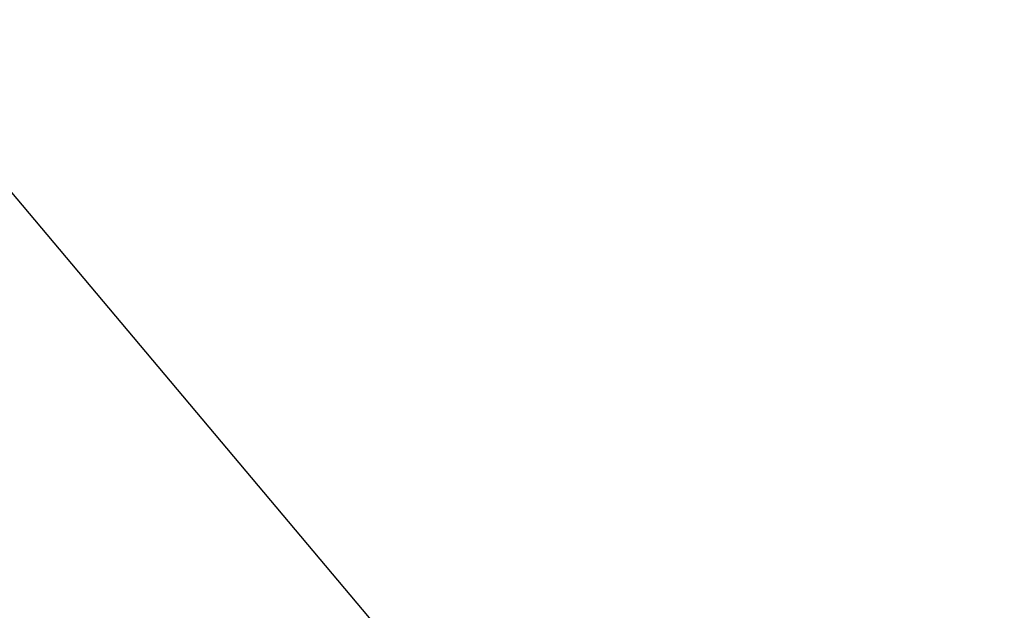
# Model space of a CAD drawing. Extents: x 10527 to 38813, y 13847 to 37526.
# Tile 171 of 256: x 35374.6937 to 35374.8289, y 36383.6558 to 36383.737. Entities that reach past the tile are written whole.
import ezdxf

# ---------------------------------------------------------------- set-up
doc = ezdxf.new("R2010")
doc.units = 0
doc.header["$LTSCALE"] = 0.5
doc.header["$MEASUREMENT"] = 0
doc.linetypes.add('Д_ТРОТ_ТРУБА', pattern=[3, 1.5, -1.5])
doc.layers.add('(025) Дорога', color=7, linetype='Continuous')
doc.layers.add('.', color=7, linetype='Continuous', lineweight=15)

# ---------------------------------------------------------------- blocks, each defined once
blk = doc.blocks.new('gergrgrre')
at = {"layer": '(025) Дорога', "linetype": 'Д_ТРОТ_ТРУБА', "flags": 128}
blk.add_lwpolyline([(360034.85868, 4200791.39214), (360036.73252, 4200790.50116), (360038.76123, 4200786.5526), (360042.50112, 4200778.43328), (360055.49158, 4200753.98786), (360078.80293, 4200711.41078), (360116.36904, 4200649.91548), (360150.8, 4200586.24), (360165.68243, 4200563.025), (360179.515, 4200545.24), (360209.98925, 4200509.4609), (360265.27, 4200443.63), (360306.02616, 4200398.77813), (360384.56482, 4200319.74008), (360425.36654, 4200280.59219), (360454.08745, 4200253.7751), (360461.59627, 4200243.16731), (360473.35616, 4200225.78194), (360486.07235, 4200211.83315), (360495.23317, 4200201.29455)], dxfattribs=at)

msp = doc.modelspace()

# ---------------------------------------------------------------- hatches: boundary and pattern name
at = {"layer": '.', "ltscale": 0.149071}
h = msp.add_hatch(color=256, dxfattribs=at)
h.dxf.hatch_style = 1
h.set_gradient(color1=(255, 255, 255), tint=1)
h.paths.add_polyline_path([(35043.29711, 36082.01318), (36343.29711, 36082.01318), (36343.29711, 37217.01318), (35043.29711, 37217.01318)])
h.paths.add_polyline_path([(35058.29711, 37202.01318), (36328.29711, 37202.01318), (36328.29711, 36097.01318), (35058.29711, 36097.01318)], flags=16)

# ---------------------------------------------------------------- block references
at = {"linetype": 'Continuous'}
msp.add_blockref('gergrgrre', (-324846.94365, -4164111.8779), dxfattribs=at)

doc.saveas('drawing.dxf')
